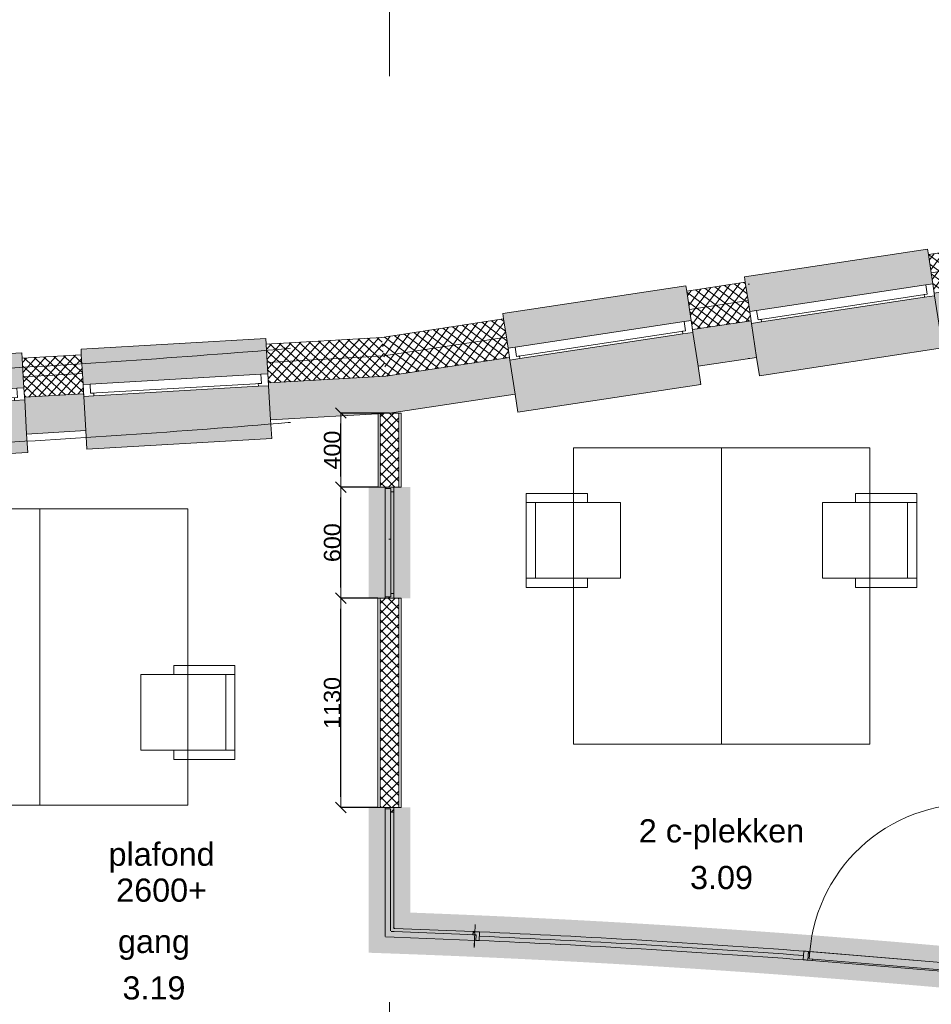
# Model space of a CAD drawing. Extents: x -329827 to 339781, y -55429 to 69134.
# Tile 23 of 139: x -235089 to -230167, y 21585 to 26903. Entities that reach past the tile are written whole.
import ezdxf

# ---------------------------------------------------------------- set-up
doc = ezdxf.new("R2010")
doc.units = 0
doc.header["$LTSCALE"] = 50
doc.linetypes.add('_ .', pattern=[190, 90, -50, 0, -50])
doc.layers.get('0').update_dxf_attribs({"linetype": 'CONTINUOUS'})
doc.layers.get('Defpoints').update_dxf_attribs({"linetype": 'CONTINUOUS'})
for name, color, linetype in [('00 Arc Simple systeem 2D arcering', 7, 'CONTINUOUS'), ('00 Bestaand', 7, 'CONTINUOUS'), ('00 Bestaand Afdek-arcering', 7, 'CONTINUOUS'), ('00 Bestaand Doorsnede-arcering', 7, 'CONTINUOUS'), ('00 Bestaand Laagscheidingslijnen', 7, 'CONTINUOUS'), ('00 Bestaand Ramen', 7, 'CONTINUOUS'), ('00 Ruimtenummer', 7, 'CONTINUOUS'), ('00 Simple', 7, 'CONTINUOUS'), ('00 Simple 2D arcering', 7, 'CONTINUOUS'), ('00 Simple Afdek-arcering', 7, 'CONTINUOUS'), ('00 Simple Deuren', 7, 'CONTINUOUS'), ('00 Simple Doorsnede-arcering', 7, 'CONTINUOUS'), ('00 Simple Laagscheidingslijnen', 7, 'CONTINUOUS'), ('00 Simple Ramen', 7, 'CONTINUOUS'), ('00 tekst plafond', 7, 'CONTINUOUS'), ('22 Binnenwanden', 7, 'CONTINUOUS'), ('22 Binnenwanden Doorsnede-arcering', 7, 'CONTINUOUS'), ('22 Binnenwanden Laagscheidingslijnen', 7, 'CONTINUOUS'), ('82 Interieur', 7, 'CONTINUOUS'), ('A Stramien', 7, 'CONTINUOUS'), ('Tekst_dim 1_ 50', 7, 'CONTINUOUS'), ('WM5448--', 1, 'CONTINUOUS')]:
    doc.layers.add(name, color=color, linetype=linetype)
doc.styles.add('GENERATED_STYLE_1', font='ARIAL.TTF')
doc.dimstyles.new('GENERATED_STYLE__3', dxfattribs={"dimtxt": 89.999998, "dimasz": 57, "dimexe": 0.18, "dimexo": 0, "dimgap": 0.09, "dimtad": 1, "dimdec": 0, "dimzin": 0, "dimdsep": 46, "dimtxsty": 'GENERATED_STYLE_1', "dimblk": 'ARROWHEAD_6', "dimblk1": 'ARROWHEAD_6', "dimblk2": 'ARROWHEAD_6', "dimcen": 0.09, "dimclrd": 1, "dimclre": 1, "dimclrt": 2, "dimadec": 1, "dimazin": 0, "dimtfac": 1, "dimtdec": 4, "dimtmove": 0, "dimatfit": 3, "dimfxl": 0, "dimtolj": 1, "dimtzin": 0, "dimarcsym": 0})
pattern_1 = [(48.3186, (0, 0), (-28.00703, 24.93705), []), (138.3186, (0, 0), (24.93705, 28.00703), [])]
pattern_2 = [(53.62474, (0, 0), (-30.193123, 22.240174), []), (143.62474, (0, 0), (22.240174, 30.193123), [])]
pattern_3 = [(0, (0, 0), (0, 37.5), [0, -37.5])]
pattern_4 = [(45, (0, 0), (-26.516504, 26.516504), []), (135, (0, 0), (26.516504, 26.516504), [])]
pattern_5 = [(45, (0, 0), (-31.82, 31.82), [])]

# ---------------------------------------------------------------- blocks, each defined once
blk = doc.blocks.new('R1a metaal 15_17')
at = {"layer": '00 Bestaand Ramen', "color": 1, "linetype": 'Continuous', "lineweight": 0}
for p, q in [((-500, 160), (-500, 190)), ((-500, 190), (500, 190)), ((500, 190), (500, 160)), ((-500, 0), (-462, 0)), ((-500, -65), (-500, 0)), ((-462, 0), (-462, -50)), ((-462, 0), (462, 0)), ((462, -50), (462, 0)), ((462, 0), (500, 0)), ((500, 0), (500, -65)), ((-462, -50), (-445, -50)), ((-462, -50), (462, -50)), ((-462, -50), (462, -50)), ((-445, -50), (-445, -65)), ((445, -65), (445, -50)), ((445, -50), (462, -50)), ((-445, -65), (-500, -65)), ((445, -65), (-445, -65)), ((500, -65), (445, -65)), ((-500, -250), (-500, -350)), ((500, -350), (500, -250)), ((-500, -350), (500, -350))]:
    blk.add_line(p, q, dxfattribs=at)
at = {"layer": '00 Bestaand Ramen', "color": 2, "linetype": 'Continuous', "lineweight": 0}
for p, q in [((-500, 0), (-500, -50)), ((500, 0), (500, -50)), ((-500, -50), (-500, -65)), ((500, -50), (500, -65))]:
    blk.add_line(p, q, dxfattribs=at)
blk = doc.blocks.new('Wall_21_2', base_point=(28372, 24778.3))
at = {"layer": '00 Bestaand Afdek-arcering', "linetype": 'Continuous', "lineweight": 0}
for points in [[(27715.2, 24990.6), (27705.9, 25150.4), (27704.2, 25180.3), (26705.9, 25122.4), (26707.6, 25092.5), (26716.9, 24932.8)], [(26397.9, 24914.3), (26388.6, 25074), (26386.9, 25103.9), (25388.6, 25046), (25390.3, 25016.1), (25399.6, 24856.4)], [(26720.6, 24867.9), (26731.3, 24683.2), (26737.1, 24583.3), (27735.5, 24641.2), (27729.7, 24741.1), (27719, 24925.7)], [(25403.4, 24791.5), (25414.1, 24606.8), (25419.8, 24507), (26418.2, 24564.8), (26412.4, 24664.7), (26401.7, 24849.4)]]:
    blk.add_hatch(color=255, dxfattribs=at).paths.add_polyline_path(points, flags=0)
at = {"layer": '00 Bestaand Doorsnede-arcering', "linetype": 'Continuous', "lineweight": 0}
h = blk.add_hatch(dxfattribs=at)
h.set_pattern_fill('13_45GR_ISOLATIE_0002', color=255, style=0, pattern_type=2)
h.set_pattern_definition(pattern_1)
h.paths.add_polyline_path([(28329.3, 25186.5), (27705.9, 25150.4), (27711.7, 25050.5), (28339.8, 25087)], flags=0)
h = blk.add_hatch(dxfattribs=at)
h.set_pattern_fill('13_45GR_ISOLATIE_0002', color=255, style=0, pattern_type=2)
h.set_pattern_definition(pattern_1)
h.paths.add_polyline_path([(26707.6, 25092.5), (26388.6, 25074), (26394.4, 24974.2), (26713.4, 24992.7)], flags=0)
h = blk.add_hatch(dxfattribs=at)
h.set_pattern_fill('13_45GR_ISOLATIE_0002', color=255, style=0, pattern_type=2)
h.set_pattern_definition(pattern_1)
h.paths.add_polyline_path([(28339.8, 25087), (27711.7, 25050.5), (27715.2, 24990.6), (27718.1, 24940.7), (28351.2, 24977.4)], flags=0)
h = blk.add_hatch(dxfattribs=at)
h.set_pattern_fill('13_45GR_ISOLATIE_0002', color=255, style=0, pattern_type=2)
h.set_pattern_definition(pattern_1)
h.paths.add_polyline_path([(25390.3, 25016.1), (24731.7, 24977.9), (24734.5, 24877.9), (25396.1, 24916.3)], flags=0)
h = blk.add_hatch(dxfattribs=at)
h.set_pattern_fill('13_45GR_ISOLATIE_0002', color=255, style=0, pattern_type=2)
h.set_pattern_definition(pattern_1)
h.paths.add_polyline_path([(26713.4, 24992.7), (26394.4, 24974.2), (26397.9, 24914.3), (26400.8, 24864.3), (26719.8, 24882.8), (26716.9, 24932.8)], flags=0)
for points in [[(27718.1, 24940.7), (27719, 24925.7), (27729.7, 24741.1), (28372, 24778.3), (28351.2, 24977.4)], [(26719.8, 24882.8), (26400.8, 24864.3), (26401.7, 24849.4), (26412.4, 24664.7), (26731.3, 24683.2), (26720.6, 24867.9)], [(25402.5, 24806.5), (24737.5, 24767.9), (24743, 24567.9), (25414.1, 24606.8), (25403.4, 24791.5)]]:
    blk.add_hatch(color=255, dxfattribs=at).paths.add_polyline_path(points, flags=0)
h = blk.add_hatch(dxfattribs=at)
h.set_pattern_fill('13_45GR_ISOLATIE_0002', color=255, style=0, pattern_type=2)
h.set_pattern_definition(pattern_1)
h.paths.add_polyline_path([(25396.1, 24916.3), (24734.5, 24877.9), (24737.5, 24767.9), (25402.5, 24806.5), (25399.6, 24856.4)], flags=0)
at = {"layer": '00 Bestaand', "color": 2, "linetype": 'Continuous', "lineweight": 0}
for p, q in [((28329.3, 25186.5), (27705.9, 25150.4)), ((27705.9, 25150.4), (27711.7, 25050.5)), ((26707.6, 25092.5), (26388.6, 25074)), ((26388.6, 25074), (26394.4, 24974.2)), ((26707.6, 25092.5), (26713.4, 24992.7)), ((27711.7, 25050.5), (27715.2, 24990.6)), ((25390.3, 25016.1), (24731.7, 24977.9)), ((25390.3, 25016.1), (25396.1, 24916.3)), ((26713.4, 24992.7), (26716.9, 24932.8)), ((26394.4, 24974.2), (26397.9, 24914.3)), ((27715.2, 24990.6), (27718.1, 24940.7)), ((27718.1, 24940.7), (27719, 24925.7)), ((25396.1, 24916.3), (25399.6, 24856.4)), ((26397.9, 24914.3), (26400.8, 24864.3)), ((26716.9, 24932.8), (26719.8, 24882.8)), ((27719, 24925.7), (27729.7, 24741.1)), ((25399.6, 24856.4), (25402.5, 24806.5)), ((26400.8, 24864.3), (26401.7, 24849.4)), ((26401.7, 24849.4), (26412.4, 24664.7)), ((26719.8, 24882.8), (26720.6, 24867.9)), ((26720.6, 24867.9), (26731.3, 24683.2)), ((25402.5, 24806.5), (25403.4, 24791.5)), ((25403.4, 24791.5), (25414.1, 24606.8)), ((27729.7, 24741.1), (28372, 24778.3)), ((26412.4, 24664.7), (26731.3, 24683.2)), ((24743, 24567.9), (25414.1, 24606.8))]:
    blk.add_line(p, q, dxfattribs=at)
at = {"layer": '00 Bestaand Laagscheidingslijnen', "color": 2, "linetype": 'Continuous', "lineweight": 0}
for p, q in [((27711.7, 25050.5), (28339.8, 25087)), ((26394.4, 24974.2), (26713.4, 24992.7)), ((27718.1, 24940.7), (28351.2, 24977.4)), ((24734.5, 24877.9), (25396.1, 24916.3)), ((26400.8, 24864.3), (26719.8, 24882.8)), ((24737.5, 24767.9), (25402.5, 24806.5))]:
    blk.add_line(p, q, dxfattribs=at)
at = {"layer": '00 Bestaand Ramen', "color": 1, "linetype": 'Continuous', "lineweight": 0, "xscale": -0.9999999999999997, "zscale": 1000, "rotation": 3.318598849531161}
for p in [(27216, 24961.7), (25898.8, 24885.3)]:
    blk.add_blockref('R1a metaal 15_17', p, dxfattribs=at)
blk = doc.blocks.new('R1a metaal 15_18')
at = {"layer": '00 Bestaand Ramen', "color": 1, "linetype": 'Continuous', "lineweight": 0}
for p, q in [((-500, 160), (-500, 190)), ((-500, 190), (500, 190)), ((500, 190), (500, 160)), ((-500, 0), (-462, 0)), ((-500, -65), (-500, 0)), ((-462, 0), (-462, -50)), ((-462, 0), (462, 0)), ((462, -50), (462, 0)), ((462, 0), (500, 0)), ((500, 0), (500, -65)), ((-462, -50), (-445, -50)), ((-462, -50), (462, -50)), ((-462, -50), (462, -50)), ((-445, -50), (-445, -65)), ((445, -65), (445, -50)), ((445, -50), (462, -50)), ((-445, -65), (-500, -65)), ((445, -65), (-445, -65)), ((500, -65), (445, -65)), ((-500, -250), (-500, -350)), ((500, -350), (500, -250)), ((-500, -350), (500, -350))]:
    blk.add_line(p, q, dxfattribs=at)
at = {"layer": '00 Bestaand Ramen', "color": 2, "linetype": 'Continuous', "lineweight": 0}
for p, q in [((-500, 0), (-500, -50)), ((500, 0), (500, -50)), ((-500, -50), (-500, -65)), ((500, -50), (500, -65))]:
    blk.add_line(p, q, dxfattribs=at)
blk = doc.blocks.new('Wall_22_2', base_point=(31965, 25323.3))
at = {"layer": '00 Bestaand Afdek-arcering', "linetype": 'Continuous', "lineweight": 0}
for points in [[(31305.1, 25476.1), (31281.2, 25634.2), (31276.7, 25663.9), (30288, 25513.9), (30292.5, 25484.3), (30316.5, 25326.1)], [(30000.6, 25278.2), (29976.6, 25436.4), (29972.1, 25466), (28983.4, 25316.1), (28987.9, 25286.4), (29011.9, 25128.2)], [(30326.2, 25261.8), (30353.9, 25078.9), (30368.9, 24980), (31357.6, 25130), (31342.6, 25228.9), (31314.9, 25411.8)], [(29021.6, 25063.9), (29049.4, 24881), (29064.4, 24782.2), (30053.1, 24932.1), (30038.1, 25031), (30010.3, 25213.9)]]:
    blk.add_hatch(color=255, dxfattribs=at).paths.add_polyline_path(points, flags=0)
at = {"layer": '00 Bestaand Doorsnede-arcering', "linetype": 'Continuous', "lineweight": 0}
h = blk.add_hatch(dxfattribs=at)
h.set_pattern_fill('13_45GR_ISOLATIE_0002', color=255, style=0, pattern_type=2)
h.set_pattern_definition(pattern_2)
h.paths.add_polyline_path([(31903.1, 25728.6), (31281.2, 25634.2), (31296.1, 25535.4), (31918.2, 25629.7)], flags=0)
h = blk.add_hatch(dxfattribs=at)
h.set_pattern_fill('13_45GR_ISOLATIE_0002', color=255, style=0, pattern_type=2)
h.set_pattern_definition(pattern_2)
h.paths.add_polyline_path([(31918.2, 25629.7), (31296.1, 25535.4), (31305.1, 25476.1), (31312.6, 25426.6), (31934.8, 25521)], flags=0)
h = blk.add_hatch(dxfattribs=at)
h.set_pattern_fill('13_45GR_ISOLATIE_0002', color=255, style=0, pattern_type=2)
h.set_pattern_definition(pattern_2)
h.paths.add_polyline_path([(30292.5, 25484.3), (29976.6, 25436.4), (29991.6, 25337.5), (30307.5, 25385.4)], flags=0)
for points in [[(31312.6, 25426.6), (31314.9, 25411.8), (31342.6, 25228.9), (31965, 25323.3), (31934.8, 25521)], [(30324, 25276.7), (30008.1, 25228.7), (30010.3, 25213.9), (30038.1, 25031), (30353.9, 25078.9), (30326.2, 25261.8)], [(29019.4, 25078.8), (28351.2, 24977.4), (28372, 24778.3), (29049.4, 24881), (29021.6, 25063.9)]]:
    blk.add_hatch(color=255, dxfattribs=at).paths.add_polyline_path(points, flags=0)
h = blk.add_hatch(dxfattribs=at)
h.set_pattern_fill('13_45GR_ISOLATIE_0002', color=255, style=0, pattern_type=2)
h.set_pattern_definition(pattern_2)
h.paths.add_polyline_path([(30307.5, 25385.4), (29991.6, 25337.5), (30000.6, 25278.2), (30008.1, 25228.7), (30324, 25276.7), (30316.5, 25326.1)], flags=0)
h = blk.add_hatch(dxfattribs=at)
h.set_pattern_fill('13_45GR_ISOLATIE_0002', color=255, style=0, pattern_type=2)
h.set_pattern_definition(pattern_2)
h.paths.add_polyline_path([(28987.9, 25286.4), (28329.3, 25186.5), (28339.8, 25087), (29002.9, 25187.5)], flags=0)
h = blk.add_hatch(dxfattribs=at)
h.set_pattern_fill('13_45GR_ISOLATIE_0002', color=255, style=0, pattern_type=2)
h.set_pattern_definition(pattern_2)
h.paths.add_polyline_path([(29002.9, 25187.5), (28339.8, 25087), (28351.2, 24977.4), (29019.4, 25078.8), (29011.9, 25128.2)], flags=0)
at = {"layer": '00 Bestaand', "color": 2, "linetype": 'Continuous', "lineweight": 0}
for p, q in [((31903.1, 25728.6), (31281.2, 25634.2)), ((31281.2, 25634.2), (31296.1, 25535.4)), ((31296.1, 25535.4), (31305.1, 25476.1)), ((30292.5, 25484.3), (29976.6, 25436.4)), ((30292.5, 25484.3), (30307.5, 25385.4)), ((31305.1, 25476.1), (31312.6, 25426.6)), ((29976.6, 25436.4), (29991.6, 25337.5)), ((31312.6, 25426.6), (31314.9, 25411.8)), ((30307.5, 25385.4), (30316.5, 25326.1)), ((31314.9, 25411.8), (31342.6, 25228.9)), ((29991.6, 25337.5), (30000.6, 25278.2)), ((30316.5, 25326.1), (30324, 25276.7)), ((31342.6, 25228.9), (31965, 25323.3)), ((28987.9, 25286.4), (28329.3, 25186.5)), ((28987.9, 25286.4), (29002.9, 25187.5)), ((30000.6, 25278.2), (30008.1, 25228.7)), ((30324, 25276.7), (30326.2, 25261.8)), ((30326.2, 25261.8), (30353.9, 25078.9)), ((30008.1, 25228.7), (30010.3, 25213.9)), ((30010.3, 25213.9), (30038.1, 25031)), ((29002.9, 25187.5), (29011.9, 25128.2)), ((29011.9, 25128.2), (29019.4, 25078.8)), ((29019.4, 25078.8), (29021.6, 25063.9)), ((29021.6, 25063.9), (29049.4, 24881)), ((30038.1, 25031), (30353.9, 25078.9)), ((28372, 24778.3), (29049.4, 24881))]:
    blk.add_line(p, q, dxfattribs=at)
at = {"layer": '00 Bestaand Laagscheidingslijnen', "color": 2, "linetype": 'Continuous', "lineweight": 0}
for p, q in [((31296.1, 25535.4), (31918.2, 25629.7)), ((31312.6, 25426.6), (31934.8, 25521)), ((29991.6, 25337.5), (30307.5, 25385.4)), ((30008.1, 25228.7), (30324, 25276.7)), ((28339.8, 25087), (29002.9, 25187.5)), ((28351.2, 24977.4), (29019.4, 25078.8))]:
    blk.add_line(p, q, dxfattribs=at)
at = {"layer": '00 Bestaand Ramen', "color": 1, "linetype": 'Continuous', "lineweight": 0, "xscale": -0.9999999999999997, "zscale": 1000, "rotation": 8.624739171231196}
for p in [(30810.8, 25401.1), (29506.2, 25203.2)]:
    blk.add_blockref('R1a metaal 15_18', p, dxfattribs=at)
blk = doc.blocks.new('R gebogen 14 - gebogen kozijn')
at = {"layer": '00 Simple Ramen', "color": 1, "linetype": 'Continuous', "lineweight": 0}
for p, q in [((-877, 0.4), (-876.3, -46.6)), ((877, 0.4), (876.3, -46.6)), ((-901.2, -47), (-902.7, 0)), ((-902, 0), (-901.2, -47)), ((-902, 0), (-901.2, -47)), ((901.2, -47), (902.7, 0)), ((902, 0), (901.2, -47)), ((902, 0), (901.2, -47))]:
    blk.add_line(p, q, dxfattribs=at)
for radius, start, end in [(57336, 90.876393, 90.902114), (57336, 89.123607, 90.876393), (57336, 89.097886, 89.123607), (57289, 90.87639, 90.90138), (57312.5, 89.123607, 90.876393), (57289, 89.12361, 90.87639), (57289, 89.09862, 89.12361)]:
    blk.add_arc((0, -57328.9), radius, start, end, dxfattribs=at)
blk = doc.blocks.new('D1a bu h 15_2')
at = {"layer": '00 Simple 2D arcering', "linetype": 'Continuous', "lineweight": 0}
h = blk.add_hatch(dxfattribs=at)
h.set_pattern_fill('12_NAALDHOUT_0002', color=9, style=0, pattern_type=2)
h.set_pattern_definition(pattern_5)
h.paths.add_polyline_path([(-442.5, 0), (-442.9, -47), (-430, -47), (-430, 0)], flags=0)
h = blk.add_hatch(dxfattribs=at)
h.set_pattern_fill('12_NAALDHOUT_0002', color=9, style=0, pattern_type=2)
h.set_pattern_definition(pattern_5)
h.paths.add_polyline_path([(-430, 0), (-434.5, 0), (-434.5, -47), (-430, -47)], flags=0)
h = blk.add_hatch(dxfattribs=at)
h.set_pattern_fill('12_NAALDHOUT_0002', color=9, style=0, pattern_type=2)
h.set_pattern_definition(pattern_5)
h.paths.add_polyline_path([(-434.5, -7), (-434.5, 0), (-417.5, 0), (-417.5, -7)], flags=0)
h = blk.add_hatch(dxfattribs=at)
h.set_pattern_fill('12_NAALDHOUT_0002', color=9, style=0, pattern_type=2)
h.set_pattern_definition(pattern_5)
h.paths.add_polyline_path([(434.5, -7), (417.5, -7), (417.5, 0), (434.5, 0)], flags=0)
h = blk.add_hatch(dxfattribs=at)
h.set_pattern_fill('12_NAALDHOUT_0002', color=9, style=0, pattern_type=2)
h.set_pattern_definition(pattern_5)
h.paths.add_polyline_path([(442.5, 0), (430, 0), (430, -47), (442.9, -47)], flags=0)
h = blk.add_hatch(dxfattribs=at)
h.set_pattern_fill('12_NAALDHOUT_0002', color=9, style=0, pattern_type=2)
h.set_pattern_definition(pattern_5)
h.paths.add_polyline_path([(434.5, 0), (430, 0), (430, -47), (434.5, -47)], flags=0)
at = {"layer": '00 Simple Deuren', "color": 1, "linetype": 'Continuous', "lineweight": 0}
for p, q in [((-442.9, -47), (-442.5, 0)), ((-442.5, 0), (442.5, 0)), ((-417.5, -7), (-417.5, 0)), ((417.5, -7), (417.5, 0)), ((442.9, -47), (442.5, 0)), ((-442.9, -47), (442.9, -47)), ((434.5, -7), (-434.5, -7)), ((-434.5, -7), (-434.5, -47)), ((-434.5, -47), (434.5, -47)), ((434.5, -47), (434.5, -7))]:
    blk.add_line(p, q, dxfattribs=at)
at = {"layer": '00 Simple Deuren', "color": 9, "linetype": 'Continuous', "lineweight": 0}
blk.add_line((-434.5, -47), (-434.5, -916), dxfattribs=at)
blk.add_arc((-434.5, -47), 869, 270, 0, dxfattribs=at)
blk = doc.blocks.new('Wall_37_2', base_point=(31508.1, 21711.4))
at = {"layer": '00 Simple Afdek-arcering', "linetype": 'Continuous', "lineweight": 0}
blk.add_hatch(color=255, dxfattribs=at).paths.add_polyline_path([(28834.5, 22016.6), (28832.8, 21977.6), (28830.7, 21930.6), (28829, 21891.7, -0.007866), (30627.1, 21784.6), (30630, 21823.5), (30633.6, 21870.4), (30636.5, 21909.2, 0.007866)], flags=0)
at = {"layer": '00 Simple Doorsnede-arcering', "linetype": 'Continuous', "lineweight": 0}
h = blk.add_hatch(dxfattribs=at)
h.set_pattern_fill('13_45GR_ISOLATIE_0002', color=9, style=0, pattern_type=2)
h.set_pattern_definition(pattern_4)
h.paths.add_polyline_path([(31511.6, 21750.2), (31509.2, 21723.8), (31509.2, 21723.8), (31518.5, 21823.4), (31518.3, 21823.4), (31515.9, 21797)], flags=0)
h = blk.add_hatch(dxfattribs=at)
h.set_pattern_fill('10_GIPS_0002', color=9, style=0, pattern_type=2)
h.set_pattern_definition(pattern_3)
h.paths.add_polyline_path([(31518.3, 21823.4), (31518.5, 21823.4), (31519.7, 21835.8), (31519.4, 21835.9)], flags=0)
h = blk.add_hatch(dxfattribs=at)
h.set_pattern_fill('10_GIPS_0002', color=9, style=0, pattern_type=2)
h.set_pattern_definition(pattern_3)
h.paths.add_polyline_path([(31508.1, 21711.4), (31509.2, 21723.8), (31509.2, 21723.8)], flags=0)
at = {"layer": '00 Simple', "color": 1, "linetype": 'Continuous', "lineweight": 0}
for p, q in [((28834.5, 22016.6), (28834, 22004.1)), ((28832.8, 21977.6), (28830.7, 21930.6)), ((28834, 22004.1), (28832.8, 21977.6)), ((28830.7, 21930.6), (28829.6, 21904.2)), ((28829.6, 21904.2), (28829, 21891.7)), ((31518.3, 21823.4), (31515.9, 21797)), ((31519.4, 21835.9), (31518.3, 21823.4)), ((31511.6, 21750.2), (31509.2, 21723.8)), ((31515.9, 21797), (31511.6, 21750.2)), ((31509.2, 21723.8), (31508.1, 21711.4))]:
    blk.add_line(p, q, dxfattribs=at)
blk.add_arc((31519.5, 21835.8), 0.142, 354.8059, 174.8059, dxfattribs=at)
at = {"layer": '00 Simple Deuren', "color": 1, "linetype": 'Continuous', "lineweight": 0, "zscale": 1000, "rotation": 175.2485584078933}
blk.add_blockref('D1a bu h 15_2', (31070.6, 21786.9), dxfattribs=at)
at = {"layer": '00 Simple Ramen', "color": 1, "linetype": 'Continuous', "lineweight": 0, "zscale": 1000, "rotation": 356.5921202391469}
blk.add_blockref('R gebogen 14 - gebogen kozijn', (29733.2, 21924), dxfattribs=at)
blk = doc.blocks.new('Wall_38_2', base_point=(28371.3, 23778.3))
at = {"layer": '22 Binnenwanden Doorsnede-arcering', "linetype": 'Continuous', "lineweight": 0}
h = blk.add_hatch(dxfattribs=at)
h.set_pattern_fill('10_GIPS_0002', color=9, style=0, pattern_type=2)
h.set_pattern_definition(pattern_3)
h.paths.add_polyline_path([(28308.8, 23778.3), (28308.8, 22648.1), (28321.3, 22648.1), (28321.3, 23778.3)], flags=0)
h = blk.add_hatch(dxfattribs=at)
h.set_pattern_fill('13_45GR_ISOLATIE_0002', color=9, style=0, pattern_type=2)
h.set_pattern_definition(pattern_4)
h.paths.add_polyline_path([(28421.3, 22648.1), (28421.3, 23778.3), (28321.3, 23778.3), (28321.3, 22648.1)], flags=0)
h = blk.add_hatch(dxfattribs=at)
h.set_pattern_fill('10_GIPS_0002', color=9, style=0, pattern_type=2)
h.set_pattern_definition(pattern_3)
h.paths.add_polyline_path([(28433.8, 22648.1), (28433.8, 23778.3), (28421.3, 23778.3), (28421.3, 22648.1)], flags=0)
at = {"layer": '22 Binnenwanden', "color": 1, "linetype": 'Continuous', "lineweight": 0}
for p, q in [((28308.8, 23778.3), (28308.8, 22648.1)), ((28433.8, 23778.3), (28308.8, 23778.3)), ((28433.8, 22648.1), (28433.8, 23778.3)), ((28308.8, 22648.1), (28433.8, 22648.1))]:
    blk.add_line(p, q, dxfattribs=at)
at = {"layer": '22 Binnenwanden Laagscheidingslijnen', "color": 9, "linetype": 'Continuous', "lineweight": 0}
for p, q in [((28321.3, 23778.3), (28321.3, 22648.1)), ((28421.3, 22648.1), (28421.3, 23778.3))]:
    blk.add_line(p, q, dxfattribs=at)
blk = doc.blocks.new('R hoekraam glas-glas 15_3')
at = {"layer": '00 Simple 2D arcering', "linetype": 'Continuous', "lineweight": 0}
h = blk.add_hatch(dxfattribs=at)
h.set_pattern_fill('12_NAALDHOUT_0002', color=9, style=0, pattern_type=2)
h.set_pattern_definition(pattern_5)
h.paths.add_polyline_path([(-325, 0), (-317, 0), (-317, -30), (-300, -30), (-300, -47), (-325, -47)], flags=0)
at = {"layer": '00 Simple Ramen', "color": 1, "linetype": 'Continuous', "lineweight": 0}
for p, q in [((-325, 0), (-317, 0)), ((-325, -47), (-325, 0)), ((-325, 0), (-325, -47)), ((-317, 0), (-317, -30)), ((-317, 0), (325, 0)), ((325, 0), (372, 0)), ((-300, -47), (-325, -47)), ((-317, -30), (-300, -30)), ((-317, -30), (325, -30)), ((-317, -30), (325, -30)), ((-300, -30), (-300, -47)), ((325, -47), (-300, -47)), ((325, -30), (342, -30))]:
    blk.add_line(p, q, dxfattribs=at)
blk.add_point((325, -47), dxfattribs=at)
blk = doc.blocks.new('Wall_86_2', base_point=(28308.8, 22648.1))
at = {"layer": '00 Simple Afdek-arcering', "linetype": 'Continuous', "lineweight": 0}
blk.add_hatch(color=255, dxfattribs=at).paths.add_polyline_path([(28308.8, 21912.1), (28394.8, 21998.1), (28433.8, 22037.1), (28433.8, 22648.1), (28394.8, 22648.1), (28347.8, 22648.1), (28308.8, 22648.1)], flags=0)
at = {"layer": '00 Simple', "color": 1, "linetype": 'Continuous', "lineweight": 0}
for p, q in [((28308.8, 22648.1), (28321.3, 22648.1)), ((28321.3, 22648.1), (28347.8, 22648.1)), ((28347.8, 22648.1), (28394.8, 22648.1)), ((28394.8, 22648.1), (28421.3, 22648.1)), ((28421.3, 22648.1), (28433.8, 22648.1))]:
    blk.add_line(p, q, dxfattribs=at)
at = {"layer": '00 Simple Ramen', "color": 1, "linetype": 'Continuous', "lineweight": 0, "xscale": -1, "zscale": 1000, "rotation": 90.00000000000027}
blk.add_blockref('R hoekraam glas-glas 15_3', (28347.8, 22323.1), dxfattribs=at)
blk = doc.blocks.new('R hoekraam glas-glas 15_4')
at = {"layer": '00 Simple 2D arcering', "linetype": 'Continuous', "lineweight": 0}
h = blk.add_hatch(dxfattribs=at)
h.set_pattern_fill('12_NAALDHOUT_0002', color=9, style=0, pattern_type=2)
h.set_pattern_definition(pattern_5)
h.paths.add_polyline_path([(-217.5, -47), (-207.5, -47), (-207.5, -30), (-224.5, -30), (-224.5, 0), (-217.5, 0)], flags=0)
at = {"layer": '00 Simple Ramen', "color": 1, "linetype": 'Continuous', "lineweight": 0}
for p, q in [((-224.5, -30), (-224.5, 0)), ((-224.5, 0), (-217.5, 0)), ((-224.5, 0), (217.5, 0)), ((-217.5, 0), (-217.5, -47)), ((-217.5, 0), (-217.5, -47)), ((217.5, 0), (264.5, 0)), ((-207.5, -30), (-224.5, -30)), ((-224.5, -30), (217.5, -30)), ((-224.5, -30), (217.5, -30)), ((-217.5, -47), (-207.5, -47)), ((-207.5, -47), (-207.5, -30)), ((217.5, -47), (-207.5, -47)), ((217.5, -30), (234.5, -30))]:
    blk.add_line(p, q, dxfattribs=at)
blk.add_point((217.5, -47), dxfattribs=at)
blk = doc.blocks.new('Wall_87_2', base_point=(28308.8, 21912.1))
at = {"layer": '00 Simple Afdek-arcering', "linetype": 'Continuous', "lineweight": 0}
blk.add_hatch(color=255, dxfattribs=at).paths.add_polyline_path([(28308.8, 21912.1), (28829.4, 21891.7), (28831, 21930.6), (28832.8, 21977.6), (28834.3, 22016.6), (28438.6, 22032.1), (28398.1, 21994.6)], flags=0)
at = {"layer": '00 Simple', "color": 1, "linetype": 'Continuous', "lineweight": 0}
for p, q in [((28833.8, 22004.1), (28834.3, 22016.6)), ((28831, 21930.6), (28832.8, 21977.6)), ((28832.8, 21977.6), (28833.8, 22004.1)), ((28829.9, 21904.2), (28831, 21930.6)), ((28829.4, 21891.7), (28829.9, 21904.2))]:
    blk.add_line(p, q, dxfattribs=at)
at = {"layer": '00 Simple Ramen', "color": 1, "linetype": 'Continuous', "lineweight": 0, "zscale": 1000, "rotation": 177.7541493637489}
blk.add_blockref('R hoekraam glas-glas 15_4', (28613.6, 21939.2), dxfattribs=at)
blk = doc.blocks.new('R hoekraam glas-glas 15_11')
at = {"layer": '00 Simple 2D arcering', "linetype": 'Continuous', "lineweight": 0}
h = blk.add_hatch(dxfattribs=at)
h.set_pattern_fill('12_NAALDHOUT_0002', color=9, style=0, pattern_type=2)
h.set_pattern_definition(pattern_5)
h.paths.add_polyline_path([(-300, 0), (-292, 0), (-292, -30), (-275, -30), (-275, -47), (-300, -47)], flags=0)
h = blk.add_hatch(dxfattribs=at)
h.set_pattern_fill('12_NAALDHOUT_0002', color=9, style=0, pattern_type=2)
h.set_pattern_definition(pattern_5)
h.paths.add_polyline_path([(300, -47), (275, -47), (275, -30), (292, -30), (292, 0), (300, 0)], flags=0)
at = {"layer": '00 Simple Ramen', "color": 1, "linetype": 'Continuous', "lineweight": 0}
for p, q in [((-300, 0), (-292, 0)), ((-300, -47), (-300, 0)), ((-300, 0), (-300, -47)), ((-292, 0), (-292, -30)), ((-292, 0), (292, 0)), ((292, -30), (292, 0)), ((292, 0), (300, 0)), ((300, 0), (300, -47)), ((300, 0), (300, -47)), ((-275, -47), (-300, -47)), ((-292, -30), (-275, -30)), ((-292, -30), (292, -30)), ((-292, -30), (292, -30)), ((-275, -30), (-275, -47)), ((275, -47), (-275, -47)), ((275, -47), (275, -30)), ((275, -30), (292, -30)), ((300, -47), (275, -47))]:
    blk.add_line(p, q, dxfattribs=at)
blk = doc.blocks.new('Wall_96_2', base_point=(28372, 24778.3))
at = {"layer": '00 Simple Afdek-arcering', "linetype": 'Continuous', "lineweight": 0}
blk.add_hatch(color=255, dxfattribs=at).paths.add_polyline_path([(28309.5, 24378.3), (28309.5, 23778.3), (28348.5, 23778.3), (28395.5, 23778.3), (28434.5, 23778.3), (28434.5, 24378.3), (28395.5, 24378.3), (28348.5, 24378.3)], flags=0)
at = {"layer": '00 Simple Doorsnede-arcering', "linetype": 'Continuous', "lineweight": 0}
h = blk.add_hatch(dxfattribs=at)
h.set_pattern_fill('10_GIPS_0002', color=9, style=0, pattern_type=2)
h.set_pattern_definition(pattern_3)
h.paths.add_polyline_path([(28309.5, 24778.3), (28309.5, 24378.3), (28322, 24378.3), (28322, 24778.3)], flags=0)
h = blk.add_hatch(dxfattribs=at)
h.set_pattern_fill('13_45GR_ISOLATIE_0002', color=9, style=0, pattern_type=2)
h.set_pattern_definition(pattern_4)
h.paths.add_polyline_path([(28322, 24778.3), (28322, 24378.3), (28348.5, 24378.3), (28395.5, 24378.3), (28422, 24378.3), (28422, 24778.3)], flags=0)
h = blk.add_hatch(dxfattribs=at)
h.set_pattern_fill('10_GIPS_0002', color=9, style=0, pattern_type=2)
h.set_pattern_definition(pattern_3)
h.paths.add_polyline_path([(28422, 24778.3), (28422, 24378.3), (28434.5, 24378.3), (28434.5, 24778.3)], flags=0)
at = {"layer": '00 Simple', "color": 1, "linetype": 'Continuous', "lineweight": 0}
for p, q in [((28309.5, 24778.3), (28309.5, 24378.3)), ((28434.5, 24778.3), (28309.5, 24778.3)), ((28434.5, 24378.3), (28434.5, 24778.3)), ((28309.5, 24378.3), (28322, 24378.3)), ((28322, 24378.3), (28348.5, 24378.3)), ((28348.5, 24378.3), (28395.5, 24378.3)), ((28395.5, 24378.3), (28422, 24378.3)), ((28422, 24378.3), (28434.5, 24378.3)), ((28309.5, 23778.3), (28322, 23778.3)), ((28322, 23778.3), (28348.5, 23778.3)), ((28348.5, 23778.3), (28395.5, 23778.3)), ((28395.5, 23778.3), (28422, 23778.3)), ((28422, 23778.3), (28434.5, 23778.3))]:
    blk.add_line(p, q, dxfattribs=at)
at = {"layer": '00 Simple Laagscheidingslijnen', "color": 9, "linetype": 'Continuous', "lineweight": 0}
for p, q in [((28322, 24778.3), (28322, 24378.3)), ((28422, 24378.3), (28422, 24778.3))]:
    blk.add_line(p, q, dxfattribs=at)
at = {"layer": '00 Simple Ramen', "color": 1, "linetype": 'Continuous', "lineweight": 0, "zscale": 1000, "rotation": 90}
blk.add_blockref('R hoekraam glas-glas 15_11', (28348.5, 24078.3), dxfattribs=at)
blk = doc.blocks.new('Kantoor bureau rechth 15')
at = {"layer": '82 Interieur', "color": 1, "linetype": 'Continuous', "lineweight": 0}
for p, q in [((1600, 800), (0, 800)), ((0, 800), (0, 0)), ((1600, 800), (0, 800)), ((0, 800), (0, 0)), ((1600, 0), (1600, 800)), ((1600, 0), (1600, 800)), ((0, 0), (1600, 0)), ((0, 0), (1600, 0))]:
    blk.add_line(p, q, dxfattribs=at)
blk = doc.blocks.new('Bureaustoel 2 15+_2')
at = {"layer": '82 Interieur', "color": 1, "linetype": 'Continuous', "lineweight": 0}
for p, q in [((204, 254), (-204, 254)), ((-204, 254), (-204, 76)), ((204, 254), (-204, 254)), ((-204, 254), (-204, 76)), ((204, 76), (204, 254)), ((204, 76), (204, 254)), ((-204, 76), (-254, 76)), ((-254, 76), (-254, -254)), ((-254, 76), (-254, -254)), ((-254, 76), (-204, 76)), ((-204, 76), (-204, -204)), ((254, 76), (204, 76)), ((204, 76), (204, -204)), ((204, 76), (254, 76)), ((254, -254), (254, 76)), ((254, 76), (254, -254)), ((-204, -204), (204, -204)), ((-204, -254), (-204, -204)), ((204, -254), (204, -204)), ((-254, -254), (254, -254)), ((-254, -254), (-204, -254)), ((-204, -254), (204, -254)), ((204, -254), (254, -254))]:
    blk.add_line(p, q, dxfattribs=at)
blk = doc.blocks.new('Kantoor bureau rechth 15_2')
at = {"layer": '82 Interieur', "color": 1, "linetype": 'Continuous', "lineweight": 0}
for p, q in [((1600, 800), (0, 800)), ((0, 800), (0, 0)), ((1600, 800), (0, 800)), ((0, 800), (0, 0)), ((1600, 0), (1600, 800)), ((1600, 0), (1600, 800)), ((0, 0), (1600, 0)), ((0, 0), (1600, 0))]:
    blk.add_line(p, q, dxfattribs=at)
blk = doc.blocks.new('Bureaustoel 2 15+')
at = {"layer": '82 Interieur', "color": 1, "linetype": 'Continuous', "lineweight": 0}
for p, q in [((204, 254), (-204, 254)), ((-204, 254), (-204, 76)), ((204, 254), (-204, 254)), ((-204, 254), (-204, 76)), ((204, 76), (204, 254)), ((204, 76), (204, 254)), ((-204, 76), (-254, 76)), ((-254, 76), (-254, -254)), ((-254, 76), (-254, -254)), ((-254, 76), (-204, 76)), ((-204, 76), (-204, -204)), ((254, 76), (204, 76)), ((204, 76), (204, -204)), ((204, 76), (254, 76)), ((254, -254), (254, 76)), ((254, 76), (254, -254)), ((-204, -204), (204, -204)), ((-204, -254), (-204, -204)), ((204, -254), (204, -204)), ((-254, -254), (254, -254)), ((-254, -254), (-204, -254)), ((-204, -254), (204, -254)), ((204, -254), (254, -254))]:
    blk.add_line(p, q, dxfattribs=at)
blk = doc.blocks.new('ARROWHEAD_6')
at = {"color": 0, "linetype": 'Continuous', "lineweight": 0}
for p, q in [((0, 0), (-1, 0)), ((-0.5, -0.5), (0.5, 0.5))]:
    blk.add_line(p, q, dxfattribs=at)
blk = doc.blocks.new('*D1696')
at = {"layer": 'Defpoints', "color": 0, "linetype": 'Continuous', "transparency": 16777216}
for p in [(-324241.1, 73798.6), (-324041.1, 73798.6), (-324041.1, 72668.4)]:
    blk.add_point(p, dxfattribs=at)
at = {"layer": 'Tekst_dim 1_ 50', "color": 1, "linetype": 'Continuous', "lineweight": -2, "transparency": 16777216}
for p, q in [((-324041.1, 73798.6), (-324241.3, 73798.6)), ((-324241.1, 72725.4), (-324241.1, 73741.6)), ((-324041.1, 72668.4), (-324241.3, 72668.4))]:
    blk.add_line(p, q, dxfattribs=at)
at = {"layer": 'Tekst_dim 1_ 50', "color": 1, "linetype": 'Continuous', "lineweight": -2, "transparency": 16777216, "xscale": 56.99999999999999, "yscale": 56.99999999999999, "zscale": 56.99999999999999}
for p, rotation in [((-324241.1, 73798.6), 90), ((-324241.1, 72668.4), 270)]:
    blk.add_blockref('ARROWHEAD_6', p, dxfattribs=dict(at, rotation=rotation))
at = {"layer": 'Tekst_dim 1_ 50', "color": 2, "linetype": 'Continuous', "lineweight": 0, "transparency": 16777216, "insert": (-324287.2, 73233.5), "char_height": 90, "attachment_point": 5, "rotation": 90, "style": 'GENERATED_STYLE_1'}
blk.add_mtext('\\A1;1130', dxfattribs=at)
blk = doc.blocks.new('*D1697')
at = {"layer": 'Defpoints', "color": 0, "linetype": 'Continuous', "transparency": 16777216}
for p in [(-324241.1, 74398.6), (-324040.4, 74398.6), (-324041.1, 73798.6)]:
    blk.add_point(p, dxfattribs=at)
at = {"layer": 'Tekst_dim 1_ 50', "color": 1, "linetype": 'Continuous', "lineweight": -2, "transparency": 16777216}
for p, q in [((-324040.4, 74398.6), (-324241.3, 74398.6)), ((-324241.1, 73855.6), (-324241.1, 74341.6)), ((-324041.1, 73798.6), (-324241.3, 73798.6))]:
    blk.add_line(p, q, dxfattribs=at)
at = {"layer": 'Tekst_dim 1_ 50', "color": 1, "linetype": 'Continuous', "lineweight": -2, "transparency": 16777216, "xscale": 56.99999999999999, "yscale": 56.99999999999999, "zscale": 56.99999999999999}
for p, rotation in [((-324241.1, 74398.6), 90), ((-324241.1, 73798.6), 270)]:
    blk.add_blockref('ARROWHEAD_6', p, dxfattribs=dict(at, rotation=rotation))
at = {"layer": 'Tekst_dim 1_ 50', "color": 2, "linetype": 'Continuous', "lineweight": 0, "transparency": 16777216, "insert": (-324287.1, 74098.6), "char_height": 90, "attachment_point": 5, "rotation": 90, "style": 'GENERATED_STYLE_1'}
blk.add_mtext('\\A1;600', dxfattribs=at)
blk = doc.blocks.new('*D1698')
at = {"layer": 'Defpoints', "color": 0, "linetype": 'Continuous', "transparency": 16777216}
for p in [(-324241.1, 74798.6), (-323977.9, 74798.6), (-324040.4, 74398.6)]:
    blk.add_point(p, dxfattribs=at)
at = {"layer": 'Tekst_dim 1_ 50', "color": 1, "linetype": 'Continuous', "lineweight": -2, "transparency": 16777216}
for p, q in [((-323977.9, 74798.6), (-324241.3, 74798.6)), ((-324241.1, 74455.6), (-324241.1, 74741.6)), ((-324040.4, 74398.6), (-324241.3, 74398.6))]:
    blk.add_line(p, q, dxfattribs=at)
at = {"layer": 'Tekst_dim 1_ 50', "color": 1, "linetype": 'Continuous', "lineweight": -2, "transparency": 16777216, "xscale": 56.99999999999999, "yscale": 56.99999999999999, "zscale": 56.99999999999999}
for p, rotation in [((-324241.1, 74798.6), 90), ((-324241.1, 74398.6), 270)]:
    blk.add_blockref('ARROWHEAD_6', p, dxfattribs=dict(at, rotation=rotation))
at = {"layer": 'Tekst_dim 1_ 50', "color": 2, "linetype": 'Continuous', "lineweight": 0, "transparency": 16777216, "insert": (-324287.1, 74598.6), "char_height": 90, "attachment_point": 5, "rotation": 90, "style": 'GENERATED_STYLE_1'}
blk.add_mtext('\\A1;400', dxfattribs=at)
blk = doc.blocks.new('fdsdfh')
at = {"layer": '00 Arc Simple systeem 2D arcering', "linetype": 'Continuous', "lineweight": 0}
for points in [[(-323865.4, 73798.6), (-324090.4, 73798.6), (-324090.4, 74398.6), (-323865.4, 74398.6)], [(-324091.1, 72668.4), (-324091.1, 71884, -0.01673), (-320273.1, 71626.8), (-320273.1, 72418.1), (-320498.1, 72418.1), (-320498.1, 71874.7, 0.014945), (-323866.1, 72100.8), (-323866.1, 72668.4)]]:
    blk.add_hatch(color=15, dxfattribs=at).paths.add_polyline_path(points, flags=0)
at = {"layer": 'A Stramien', "color": 9, "linetype": '_ .', "lineweight": 0, "flags": 128}
blk.add_lwpolyline([(-323978.6, 57617.2), (-323978.6, 88255.4)], dxfattribs=at)
for points in [[(-305728.9, 77999.7), (-323977.9, 75195.6, -0.123), (-351351.8, 79378.1)], [(-305728.9, 77599.7), (-323977.9, 74795.6, -0.123), (-351351.8, 78978.1)], [(-305728.9, 72199.7), (-323977.9, 69395.6, -0.123), (-351351.8, 73578.1)], [(-305728.9, 70399.7), (-323967.9, 67595.6, -0.123), (-351352.6, 71777.4)]]:
    blk.add_lwpolyline(points, format="xyb", dxfattribs=at)
at = {"layer": '00 Bestaand', "color": 1, "lineweight": 0}
for name, p in [('Wall_22_2', (-320384.9, 75343.6)), ('Wall_21_2', (-323977.9, 74798.6))]:
    blk.add_blockref(name, p, dxfattribs=at)
at = {"layer": '00 Simple', "color": 1, "lineweight": 0}
for name, p in [('Wall_96_2', (-323977.9, 74798.6)), ('Wall_37_2', (-320841.8, 71731.7)), ('Wall_86_2', (-324041.1, 72668.4)), ('Wall_87_2', (-324041.1, 71932.4))]:
    blk.add_blockref(name, p, dxfattribs=at)
at = {"layer": '22 Binnenwanden', "color": 1, "lineweight": 0}
blk.add_blockref('Wall_38_2', (-323978.6, 73798.6), dxfattribs=at)
at = {"layer": '82 Interieur', "color": 1, "linetype": 'Continuous', "lineweight": 0, "xscale": -1, "zscale": 1000}
for name, p, rotation in [('Kantoor bureau rechth 15_2', (-322985.6, 73010.6), 270), ('Bureaustoel 2 15+_2', (-322985.6, 74110.6), 270), ('Kantoor bureau rechth 15_2', (-325066.7, 74281.7), 90), ('Bureaustoel 2 15+_2', (-325066.7, 73181.7), 90)]:
    blk.add_blockref(name, p, dxfattribs=dict(at, rotation=rotation))
at = {"layer": '82 Interieur', "color": 1, "linetype": 'Continuous', "lineweight": 0, "zscale": 1000}
for name, p, rotation in [('Kantoor bureau rechth 15', (-321385.6, 73010.6), 90), ('Bureaustoel 2 15+', (-321385.6, 74110.6), 90), ('Kantoor bureau rechth 15', (-326666.7, 74281.7), 270)]:
    blk.add_blockref(name, p, dxfattribs=dict(at, rotation=rotation))
at = {"layer": '00 Ruimtenummer', "color": 2, "linetype": 'Continuous', "lineweight": 0, "char_height": 125, "attachment_point": 5, "style": 'GENERATED_STYLE_1'}
for s, insert in [('{3.09}', (-322185.6, 72289.4)), ('{3.19}', (-325250.1, 71693.1))]:
    blk.add_mtext(s, dxfattribs=dict(at, insert=insert))
at = {"layer": '00 tekst plafond', "color": 1, "linetype": 'Continuous', "lineweight": 0, "insert": (-325208.9, 72318.2), "char_height": 125, "attachment_point": 5, "line_spacing_factor": 0.930826, "style": 'GENERATED_STYLE_1'}
blk.add_mtext('{plafond\\P2600+}', dxfattribs=at)
at = {"layer": 'Tekst_dim 1_ 50', "color": 1, "linetype": 'Continuous', "lineweight": 0, "char_height": 125, "attachment_point": 5, "style": 'GENERATED_STYLE_1'}
for s, insert in [('{2 c-plekken}', (-322185.6, 72523.5)), ('{gang}', (-325250.2, 71926.2))]:
    blk.add_mtext(s, dxfattribs=dict(at, insert=insert))
at = {"layer": 'Tekst_dim 1_ 50', "color": 1, "linetype": 'Continuous', "lineweight": 0}
for base, p1, p2, picture, middle in [((-324241.1, 74798.6), (-324040.4, 74398.6), (-323977.9, 74798.6), '*D1698', (-324287.1, 74598.6)), ((-324241.1, 74398.6), (-324041.1, 73798.6), (-324040.4, 74398.6), '*D1697', (-324287.1, 74098.6)), ((-324241.1, 73798.6), (-324041.1, 72668.4), (-324041.1, 73798.6), '*D1696', (-324287.2, 73233.5))]:
    dim = blk.add_linear_dim(base=base, p1=p1, p2=p2, angle=90, dimstyle='GENERATED_STYLE__3', dxfattribs=at)
    dim.commit()
    dim.dimension.update_dxf_attribs({"geometry": picture, "text_midpoint": middle})

msp = doc.modelspace()

# ---------------------------------------------------------------- block references
at = {"layer": 'WM5448--'}
msp.add_blockref('fdsdfh', (90886.3, -50020.3), dxfattribs=at)

doc.saveas('drawing.dxf')
